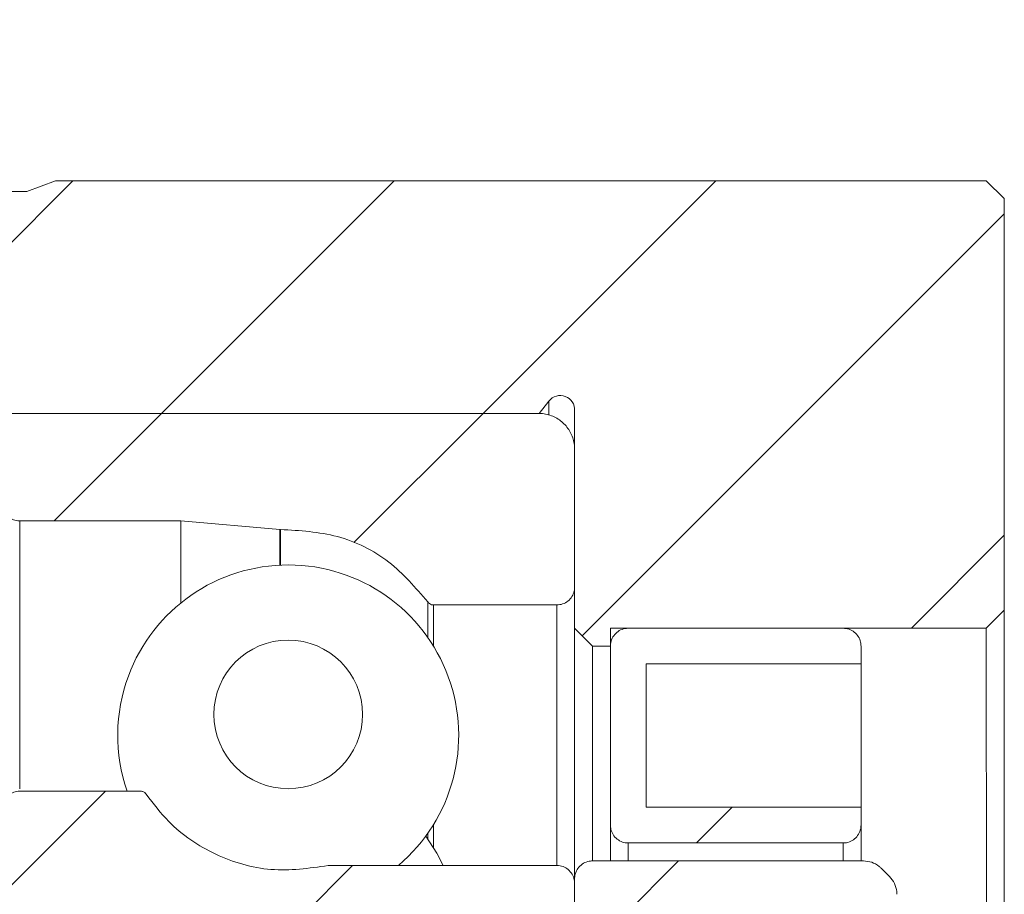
# Model space of a CAD drawing. Header units: millimetres. Extents: x 60 to 243, y 20 to 195.
# Tile 7 of 8: x 194 to 208, y 77 to 89. Entities that reach past the tile are written whole.
import ezdxf

# ---------------------------------------------------------------- set-up
doc = ezdxf.new("R2010")
doc.units = ezdxf.units.MM

msp = doc.modelspace()

# ---------------------------------------------------------------- hatches: boundary and pattern name
at = {"linetype": 'Continuous', "lineweight": 0}
h = msp.add_hatch(dxfattribs=at)
h.set_pattern_fill('ANSI31', style=0)
edge = h.paths.add_edge_path(flags=0)
edge.add_spline(control_points=[(207.553, 86.532), (207.469, 86.615), (207.386, 86.699), (207.303, 86.782)], knot_values=[0.195201, 0.195201, 0.195201, 0.195201, 0.195907, 0.195907, 0.195907, 0.195907], weights=[1, 1, 1, 1], degree=3, periodic=0)
edge.add_line((207.303, 86.782), (194.303, 86.781))
edge.add_spline(control_points=[(194.303, 86.781), (194.169, 86.731), (194.036, 86.681), (193.903, 86.631)], knot_values=[0, 0, 0, 0, 0.000855, 0.000855, 0.000855, 0.000855], weights=[1, 1, 1, 1], degree=3, periodic=0)
edge.add_line((193.903, 86.631), (191.803, 86.631))
edge.add_spline(control_points=[(191.803, 86.631), (191.766, 86.631), (191.728, 86.636), (191.693, 86.647), (191.65, 86.659), (191.608, 86.679), (191.572, 86.705), (191.535, 86.73), (191.503, 86.763), (191.477, 86.799), (191.451, 86.836), (191.431, 86.877), (191.418, 86.92), (191.406, 86.963), (191.401, 87.009), (191.403, 87.054), (191.405, 87.082), (191.409, 87.11), (191.417, 87.137)], knot_values=[0.000047, 0.000047, 0.000047, 0.000047, 0.000269, 0.000269, 0.000269, 0.000537, 0.000537, 0.000537, 0.000806, 0.000806, 0.000806, 0.001074, 0.001074, 0.001074, 0.001343, 0.001343, 0.001343, 0.001512, 0.001512, 0.001512, 0.001512], weights=[1, 1, 1, 1, 1, 1, 1, 1, 1, 1, 1, 1, 1, 1, 1, 1, 1, 1, 1], degree=3, periodic=0)
edge.add_spline(control_points=[(191.417, 87.137), (191.462, 87.302), (191.507, 87.466), (191.553, 87.631)], knot_values=[0.058147, 0.058147, 0.058147, 0.058147, 0.05916, 0.05916, 0.05916, 0.05916], weights=[1, 1, 1, 1], degree=3, periodic=0)
edge.add_line((191.553, 87.631), (191.553, 89.031))
edge.add_line((191.553, 89.031), (184.303, 89.031))
edge.add_spline(control_points=[(184.303, 89.031), (184.219, 88.948), (184.136, 88.864), (184.053, 88.781)], knot_values=[0.030646, 0.030646, 0.030646, 0.030646, 0.031353, 0.031353, 0.031353, 0.031353], weights=[1, 1, 1, 1], degree=3, periodic=0)
edge.add_line((184.053, 88.781), (184.053, 83.781))
edge.add_spline(control_points=[(184.053, 83.781), (184.136, 83.697), (184.219, 83.614), (184.303, 83.531)], knot_values=[0.075601, 0.075601, 0.075601, 0.075601, 0.076309, 0.076309, 0.076309, 0.076309], weights=[1, 1, 1, 1], degree=3, periodic=0)
edge.add_line((184.303, 83.531), (201.06, 83.532))
edge.add_spline(control_points=[(201.06, 83.532), (201.105, 83.589), (201.15, 83.647), (201.195, 83.705)], knot_values=[0.165744, 0.165744, 0.165744, 0.165744, 0.166186, 0.166186, 0.166186, 0.166186], weights=[1, 1, 1, 1], degree=3, periodic=0)
edge.add_spline(control_points=[(201.195, 83.705), (201.205, 83.717), (201.216, 83.728), (201.228, 83.738), (201.246, 83.752), (201.266, 83.763), (201.287, 83.77), (201.308, 83.778), (201.331, 83.782), (201.353, 83.782), (201.376, 83.782), (201.398, 83.778), (201.419, 83.77), (201.44, 83.763), (201.461, 83.752), (201.478, 83.738), (201.495, 83.724), (201.511, 83.706), (201.523, 83.687), (201.534, 83.668), (201.543, 83.647), (201.548, 83.625), (201.552, 83.608), (201.553, 83.589), (201.553, 83.571)], knot_values=[0, 0, 0, 0, 0.000094, 0.000094, 0.000094, 0.000229, 0.000229, 0.000229, 0.000364, 0.000364, 0.000364, 0.0005, 0.0005, 0.0005, 0.000635, 0.000635, 0.000635, 0.00077, 0.00077, 0.00077, 0.000906, 0.000906, 0.000906, 0.001015, 0.001015, 0.001015, 0.001015], weights=[1, 1, 1, 1, 1, 1, 1, 1, 1, 1, 1, 1, 1, 1, 1, 1, 1, 1, 1, 1, 1, 1, 1, 1, 1], degree=3, periodic=0)
edge.add_spline(control_points=[(201.553, 83.571), (201.552, 83.558), (201.551, 83.545), (201.55, 83.532)], knot_values=[0.087568, 0.087568, 0.087568, 0.087568, 0.087647, 0.087647, 0.087647, 0.087647], weights=[1, 1, 1, 1], degree=3, periodic=0)
edge.add_line((201.55, 83.532), (201.553, 83.532))
edge.add_line((201.553, 83.532), (201.553, 80.532))
edge.add_spline(control_points=[(201.553, 80.532), (201.636, 80.448), (201.72, 80.365), (201.803, 80.282)], knot_values=[0.060002, 0.060002, 0.060002, 0.060002, 0.060709, 0.060709, 0.060709, 0.060709], weights=[1, 1, 1, 1], degree=3, periodic=0)
edge.add_line((201.803, 80.282), (202.053, 80.282))
edge.add_line((202.053, 80.282), (202.053, 80.532))
edge.add_line((202.053, 80.532), (207.303, 80.532))
edge.add_spline(control_points=[(207.303, 80.532), (207.386, 80.615), (207.47, 80.699), (207.553, 80.782)], knot_values=[0.132582, 0.132582, 0.132582, 0.132582, 0.133289, 0.133289, 0.133289, 0.133289], weights=[1, 1, 1, 1], degree=3, periodic=0)
edge.add_line((207.553, 80.782), (207.553, 86.532))
h = msp.add_hatch(dxfattribs=at)
h.set_pattern_fill('ANSI31', style=0)
edge = h.paths.add_edge_path(flags=0)
edge.add_line((201.053, 83.532), (193.803, 83.531))
edge.add_spline(control_points=[(193.803, 83.531), (193.775, 83.531), (193.747, 83.526), (193.72, 83.517), (193.694, 83.508), (193.669, 83.494), (193.647, 83.477), (193.625, 83.459), (193.606, 83.438), (193.591, 83.414), (193.576, 83.39), (193.565, 83.364), (193.559, 83.336), (193.555, 83.318), (193.553, 83.3), (193.553, 83.281)], knot_values=[0, 0, 0, 0, 0.000168, 0.000168, 0.000168, 0.000336, 0.000336, 0.000336, 0.000504, 0.000504, 0.000504, 0.000672, 0.000672, 0.000672, 0.000782, 0.000782, 0.000782, 0.000782], weights=[1, 1, 1, 1, 1, 1, 1, 1, 1, 1, 1, 1, 1, 1, 1, 1], degree=3, periodic=0)
edge.add_line((193.553, 83.281), (193.553, 82.281))
edge.add_spline(control_points=[(193.553, 82.281), (193.553, 82.272), (193.553, 82.262), (193.555, 82.252), (193.558, 82.225), (193.566, 82.197), (193.578, 82.172), (193.59, 82.147), (193.607, 82.123), (193.627, 82.104), (193.647, 82.084), (193.67, 82.067), (193.696, 82.055), (193.721, 82.043), (193.749, 82.036), (193.777, 82.033), (193.785, 82.032), (193.794, 82.031), (193.803, 82.031)], knot_values=[0.000782, 0.000782, 0.000782, 0.000782, 0.000839, 0.000839, 0.000839, 0.001007, 0.001007, 0.001007, 0.001175, 0.001175, 0.001175, 0.001343, 0.001343, 0.001343, 0.001511, 0.001511, 0.001511, 0.001563, 0.001563, 0.001563, 0.001563], weights=[1, 1, 1, 1, 1, 1, 1, 1, 1, 1, 1, 1, 1, 1, 1, 1, 1, 1, 1], degree=3, periodic=0)
edge.add_line((193.803, 82.031), (196.053, 82.031))
edge.add_spline(control_points=[(196.053, 82.031), (196.513, 81.991), (196.974, 81.951), (197.434, 81.911)], knot_values=[0, 0, 0, 0, 0.002773, 0.002773, 0.002773, 0.002773], weights=[1, 1, 1, 1], degree=3, periodic=0)
edge.add_spline(control_points=[(197.434, 81.911), (197.438, 81.91), (197.443, 81.91), (197.447, 81.91)], knot_values=[0, 0, 0, 0, 0.000027, 0.000027, 0.000027, 0.000027], weights=[1, 1, 1, 1], degree=3, periodic=0)
edge.add_spline(control_points=[(197.447, 81.91), (197.713, 81.922), (197.985, 81.888), (198.24, 81.811), (198.496, 81.734), (198.741, 81.612), (198.956, 81.455), (199.166, 81.302), (199.353, 81.112), (199.502, 80.899)], knot_values=[0, 0, 0, 0, 0.001599, 0.001599, 0.001599, 0.003198, 0.003198, 0.003198, 0.004756, 0.004756, 0.004756, 0.004756], weights=[1, 1, 1, 1, 1, 1, 1, 1, 1, 1], degree=3, periodic=0)
edge.add_spline(control_points=[(199.502, 80.899), (199.509, 80.89), (199.517, 80.882), (199.526, 80.875), (199.535, 80.869), (199.545, 80.864), (199.556, 80.861), (199.565, 80.858), (199.575, 80.856), (199.584, 80.856)], knot_values=[0, 0, 0, 0, 0.000067, 0.000067, 0.000067, 0.000134, 0.000134, 0.000134, 0.000191, 0.000191, 0.000191, 0.000191], weights=[1, 1, 1, 1, 1, 1, 1, 1, 1, 1], degree=3, periodic=0)
edge.add_line((199.584, 80.856), (201.303, 80.857))
edge.add_spline(control_points=[(201.303, 80.857), (201.331, 80.857), (201.359, 80.861), (201.386, 80.871), (201.412, 80.88), (201.437, 80.894), (201.459, 80.911), (201.481, 80.929), (201.5, 80.95), (201.515, 80.974), (201.53, 80.998), (201.541, 81.024), (201.547, 81.052), (201.551, 81.07), (201.553, 81.088), (201.553, 81.107)], knot_values=[0, 0, 0, 0, 0.000168, 0.000168, 0.000168, 0.000336, 0.000336, 0.000336, 0.000504, 0.000504, 0.000504, 0.000672, 0.000672, 0.000672, 0.000782, 0.000782, 0.000782, 0.000782], weights=[1, 1, 1, 1, 1, 1, 1, 1, 1, 1, 1, 1, 1, 1, 1, 1], degree=3, periodic=0)
edge.add_line((201.553, 81.107), (201.553, 83.032))
edge.add_spline(control_points=[(201.553, 83.032), (201.553, 83.051), (201.552, 83.07), (201.549, 83.089), (201.543, 83.145), (201.527, 83.2), (201.502, 83.251), (201.478, 83.301), (201.444, 83.348), (201.405, 83.387), (201.365, 83.426), (201.318, 83.459), (201.267, 83.483), (201.217, 83.507), (201.161, 83.523), (201.105, 83.529), (201.088, 83.531), (201.07, 83.532), (201.053, 83.532)], knot_values=[0.001564, 0.001564, 0.001564, 0.001564, 0.001679, 0.001679, 0.001679, 0.002015, 0.002015, 0.002015, 0.00235, 0.00235, 0.00235, 0.002686, 0.002686, 0.002686, 0.003022, 0.003022, 0.003022, 0.003126, 0.003126, 0.003126, 0.003126], weights=[1, 1, 1, 1, 1, 1, 1, 1, 1, 1, 1, 1, 1, 1, 1, 1, 1, 1, 1], degree=3, periodic=0)
h = msp.add_hatch(dxfattribs=at)
h.set_pattern_fill('ANSI31', style=0)
edge = h.paths.add_edge_path(flags=0)
edge.add_line((205.553, 77.782), (205.553, 78.032))
edge.add_line((205.553, 78.032), (202.553, 78.032))
edge.add_line((202.553, 78.032), (202.553, 80.032))
edge.add_line((202.553, 80.032), (205.553, 80.032))
edge.add_line((205.553, 80.032), (205.553, 80.282))
edge.add_spline(control_points=[(205.553, 80.282), (205.553, 80.3), (205.551, 80.319), (205.547, 80.337), (205.541, 80.364), (205.53, 80.391), (205.515, 80.414), (205.5, 80.438), (205.481, 80.46), (205.459, 80.477), (205.437, 80.495), (205.412, 80.508), (205.386, 80.518), (205.359, 80.527), (205.331, 80.532), (205.303, 80.532)], knot_values=[0.000791, 0.000791, 0.000791, 0.000791, 0.000903, 0.000903, 0.000903, 0.001073, 0.001073, 0.001073, 0.001243, 0.001243, 0.001243, 0.001414, 0.001414, 0.001414, 0.001583, 0.001583, 0.001583, 0.001583], weights=[1, 1, 1, 1, 1, 1, 1, 1, 1, 1, 1, 1, 1, 1, 1, 1], degree=3, periodic=0)
edge.add_line((205.303, 80.532), (202.303, 80.532))
edge.add_spline(control_points=[(202.303, 80.532), (202.294, 80.532), (202.285, 80.531), (202.277, 80.53), (202.249, 80.527), (202.221, 80.519), (202.196, 80.507), (202.171, 80.495), (202.147, 80.479), (202.127, 80.459), (202.107, 80.44), (202.09, 80.416), (202.078, 80.391), (202.066, 80.366), (202.058, 80.338), (202.055, 80.31), (202.054, 80.301), (202.053, 80.291), (202.053, 80.282)], knot_values=[0, 0, 0, 0, 0.000053, 0.000053, 0.000053, 0.000223, 0.000223, 0.000223, 0.000393, 0.000393, 0.000393, 0.000563, 0.000563, 0.000563, 0.000733, 0.000733, 0.000733, 0.000791, 0.000791, 0.000791, 0.000791], weights=[1, 1, 1, 1, 1, 1, 1, 1, 1, 1, 1, 1, 1, 1, 1, 1, 1, 1, 1], degree=3, periodic=0)
edge.add_line((202.053, 80.282), (202.053, 77.782))
edge.add_spline(control_points=[(202.053, 77.782), (202.053, 77.763), (202.055, 77.745), (202.059, 77.727), (202.065, 77.699), (202.076, 77.673), (202.091, 77.649), (202.106, 77.625), (202.125, 77.604), (202.147, 77.586), (202.169, 77.569), (202.194, 77.555), (202.22, 77.546), (202.247, 77.536), (202.275, 77.532), (202.303, 77.532)], knot_values=[0.000791, 0.000791, 0.000791, 0.000791, 0.000903, 0.000903, 0.000903, 0.001073, 0.001073, 0.001073, 0.001243, 0.001243, 0.001243, 0.001414, 0.001414, 0.001414, 0.001583, 0.001583, 0.001583, 0.001583], weights=[1, 1, 1, 1, 1, 1, 1, 1, 1, 1, 1, 1, 1, 1, 1, 1], degree=3, periodic=0)
edge.add_line((202.303, 77.532), (205.303, 77.532))
edge.add_spline(control_points=[(205.303, 77.532), (205.312, 77.532), (205.321, 77.532), (205.329, 77.533), (205.357, 77.536), (205.385, 77.544), (205.41, 77.556), (205.436, 77.568), (205.459, 77.584), (205.479, 77.604), (205.499, 77.624), (205.516, 77.647), (205.528, 77.672), (205.54, 77.697), (205.548, 77.725), (205.551, 77.753), (205.553, 77.762), (205.553, 77.772), (205.553, 77.782)], knot_values=[0, 0, 0, 0, 0.000053, 0.000053, 0.000053, 0.000223, 0.000223, 0.000223, 0.000393, 0.000393, 0.000393, 0.000563, 0.000563, 0.000563, 0.000733, 0.000733, 0.000733, 0.000791, 0.000791, 0.000791, 0.000791], weights=[1, 1, 1, 1, 1, 1, 1, 1, 1, 1, 1, 1, 1, 1, 1, 1, 1, 1, 1], degree=3, periodic=0)
h = msp.add_hatch(dxfattribs=at)
h.set_pattern_fill('ANSI31', style=0)
edge = h.paths.add_edge_path(flags=0)
edge.add_arc((197.553, 79.328), 1.038, 0, 360)
h = msp.add_hatch(dxfattribs=at)
h.set_pattern_fill('ANSI31', style=0)
edge = h.paths.add_edge_path(flags=0)
edge.add_line((194.053, 75.531), (201.303, 75.532))
edge.add_spline(control_points=[(201.303, 75.532), (201.331, 75.532), (201.359, 75.536), (201.386, 75.546), (201.412, 75.555), (201.437, 75.569), (201.459, 75.586), (201.481, 75.604), (201.5, 75.625), (201.515, 75.649), (201.53, 75.673), (201.541, 75.699), (201.547, 75.727), (201.551, 75.745), (201.553, 75.763), (201.553, 75.782)], knot_values=[0, 0, 0, 0, 0.000168, 0.000168, 0.000168, 0.000336, 0.000336, 0.000336, 0.000504, 0.000504, 0.000504, 0.000672, 0.000672, 0.000672, 0.000782, 0.000782, 0.000782, 0.000782], weights=[1, 1, 1, 1, 1, 1, 1, 1, 1, 1, 1, 1, 1, 1, 1, 1], degree=3, periodic=0)
edge.add_line((201.553, 75.782), (201.553, 76.969))
edge.add_spline(control_points=[(201.553, 76.969), (201.553, 76.979), (201.553, 76.988), (201.551, 76.998), (201.548, 77.026), (201.54, 77.053), (201.528, 77.078), (201.516, 77.104), (201.499, 77.127), (201.479, 77.147), (201.459, 77.166), (201.436, 77.183), (201.41, 77.195), (201.385, 77.207), (201.357, 77.215), (201.329, 77.218), (201.321, 77.219), (201.312, 77.219), (201.303, 77.219)], knot_values=[0.000782, 0.000782, 0.000782, 0.000782, 0.000839, 0.000839, 0.000839, 0.001007, 0.001007, 0.001007, 0.001175, 0.001175, 0.001175, 0.001343, 0.001343, 0.001343, 0.001511, 0.001511, 0.001511, 0.001563, 0.001563, 0.001563, 0.001563], weights=[1, 1, 1, 1, 1, 1, 1, 1, 1, 1, 1, 1, 1, 1, 1, 1, 1, 1, 1], degree=3, periodic=0)
edge.add_line((201.303, 77.219), (198.133, 77.219))
edge.add_spline(control_points=[(198.133, 77.219), (198.125, 77.219), (198.117, 77.218), (198.11, 77.216)], knot_values=[0, 0, 0, 0, 0.000047, 0.000047, 0.000047, 0.000047], weights=[1, 1, 1, 1], degree=3, periodic=0)
edge.add_spline(control_points=[(198.11, 77.216), (197.851, 77.154), (197.577, 77.135), (197.312, 77.162), (197.047, 77.189), (196.783, 77.262), (196.542, 77.376), (196.3, 77.489), (196.075, 77.645), (195.885, 77.832), (195.768, 77.947), (195.662, 78.075), (195.571, 78.212)], knot_values=[0, 0, 0, 0, 0.001599, 0.001599, 0.001599, 0.003198, 0.003198, 0.003198, 0.004797, 0.004797, 0.004797, 0.005774, 0.005774, 0.005774, 0.005774], weights=[1, 1, 1, 1, 1, 1, 1, 1, 1, 1, 1, 1, 1], degree=3, periodic=0)
edge.add_spline(control_points=[(195.571, 78.212), (195.565, 78.221), (195.557, 78.229), (195.548, 78.236), (195.539, 78.243), (195.529, 78.248), (195.518, 78.252), (195.508, 78.255), (195.498, 78.256), (195.488, 78.256)], knot_values=[0, 0, 0, 0, 0.000067, 0.000067, 0.000067, 0.000134, 0.000134, 0.000134, 0.000196, 0.000196, 0.000196, 0.000196], weights=[1, 1, 1, 1, 1, 1, 1, 1, 1, 1], degree=3, periodic=0)
edge.add_line((195.488, 78.256), (193.803, 78.256))
edge.add_spline(control_points=[(193.803, 78.256), (193.775, 78.256), (193.747, 78.251), (193.72, 78.242), (193.694, 78.233), (193.669, 78.219), (193.647, 78.202), (193.625, 78.184), (193.606, 78.163), (193.591, 78.139), (193.576, 78.115), (193.565, 78.089), (193.559, 78.061), (193.555, 78.043), (193.553, 78.025), (193.553, 78.006)], knot_values=[0, 0, 0, 0, 0.000168, 0.000168, 0.000168, 0.000336, 0.000336, 0.000336, 0.000504, 0.000504, 0.000504, 0.000672, 0.000672, 0.000672, 0.000782, 0.000782, 0.000782, 0.000782], weights=[1, 1, 1, 1, 1, 1, 1, 1, 1, 1, 1, 1, 1, 1, 1, 1], degree=3, periodic=0)
edge.add_line((193.553, 78.006), (193.553, 76.031))
edge.add_spline(control_points=[(193.553, 76.031), (193.553, 76.012), (193.554, 75.993), (193.557, 75.973), (193.563, 75.918), (193.579, 75.863), (193.604, 75.812), (193.628, 75.762), (193.662, 75.715), (193.701, 75.676), (193.741, 75.636), (193.788, 75.603), (193.839, 75.579), (193.889, 75.555), (193.945, 75.54), (194.001, 75.534), (194.018, 75.532), (194.036, 75.531), (194.053, 75.531)], knot_values=[0.001564, 0.001564, 0.001564, 0.001564, 0.001679, 0.001679, 0.001679, 0.002015, 0.002015, 0.002015, 0.00235, 0.00235, 0.00235, 0.002686, 0.002686, 0.002686, 0.003022, 0.003022, 0.003022, 0.003126, 0.003126, 0.003126, 0.003126], weights=[1, 1, 1, 1, 1, 1, 1, 1, 1, 1, 1, 1, 1, 1, 1, 1, 1, 1, 1], degree=3, periodic=0)
h = msp.add_hatch(dxfattribs=at)
h.set_pattern_fill('ANSI31', style=0)
edge = h.paths.add_edge_path(flags=0)
edge.add_spline(control_points=[(201.553, 75.782), (201.553, 75.763), (201.555, 75.745), (201.559, 75.727), (201.565, 75.699), (201.576, 75.673), (201.591, 75.649), (201.606, 75.625), (201.625, 75.604), (201.647, 75.586), (201.669, 75.569), (201.694, 75.555), (201.721, 75.546), (201.747, 75.536), (201.775, 75.532), (201.803, 75.532)], knot_values=[0.000791, 0.000791, 0.000791, 0.000791, 0.000903, 0.000903, 0.000903, 0.001073, 0.001073, 0.001073, 0.001243, 0.001243, 0.001243, 0.001414, 0.001414, 0.001414, 0.001583, 0.001583, 0.001583, 0.001583], weights=[1, 1, 1, 1, 1, 1, 1, 1, 1, 1, 1, 1, 1, 1, 1, 1], degree=3, periodic=0)
edge.add_line((201.803, 75.532), (206.053, 75.532))
edge.add_line((206.053, 75.532), (206.053, 76.815))
edge.add_spline(control_points=[(206.053, 76.815), (206.053, 76.828), (206.052, 76.841), (206.051, 76.854), (206.047, 76.893), (206.035, 76.932), (206.019, 76.967), (206.002, 77.002), (205.978, 77.035), (205.951, 77.063)], knot_values=[0.000551, 0.000551, 0.000551, 0.000551, 0.000629, 0.000629, 0.000629, 0.000866, 0.000866, 0.000866, 0.001103, 0.001103, 0.001103, 0.001103], weights=[1, 1, 1, 1, 1, 1, 1, 1, 1, 1], degree=3, periodic=0)
edge.add_spline(control_points=[(205.951, 77.063), (205.912, 77.101), (205.873, 77.14), (205.834, 77.179)], knot_values=[0.095273, 0.095273, 0.095273, 0.095273, 0.095603, 0.095603, 0.095603, 0.095603], weights=[1, 1, 1, 1], degree=3, periodic=0)
edge.add_spline(control_points=[(205.834, 77.179), (205.825, 77.188), (205.815, 77.197), (205.805, 77.205), (205.774, 77.23), (205.739, 77.249), (205.702, 77.262), (205.665, 77.275), (205.626, 77.282), (205.586, 77.282)], knot_values=[0, 0, 0, 0, 0.000078, 0.000078, 0.000078, 0.000316, 0.000316, 0.000316, 0.000554, 0.000554, 0.000554, 0.000554], weights=[1, 1, 1, 1, 1, 1, 1, 1, 1, 1], degree=3, periodic=0)
edge.add_line((205.586, 77.282), (201.803, 77.282))
edge.add_spline(control_points=[(201.803, 77.282), (201.794, 77.282), (201.785, 77.281), (201.777, 77.28), (201.749, 77.277), (201.721, 77.269), (201.696, 77.257), (201.671, 77.245), (201.647, 77.229), (201.627, 77.209), (201.607, 77.19), (201.591, 77.166), (201.578, 77.141), (201.566, 77.116), (201.558, 77.088), (201.555, 77.06), (201.554, 77.051), (201.553, 77.041), (201.553, 77.032)], knot_values=[0, 0, 0, 0, 0.000053, 0.000053, 0.000053, 0.000223, 0.000223, 0.000223, 0.000393, 0.000393, 0.000393, 0.000563, 0.000563, 0.000563, 0.000733, 0.000733, 0.000733, 0.000791, 0.000791, 0.000791, 0.000791], weights=[1, 1, 1, 1, 1, 1, 1, 1, 1, 1, 1, 1, 1, 1, 1, 1, 1, 1, 1], degree=3, periodic=0)
edge.add_line((201.553, 77.032), (201.553, 75.782))

# ---------------------------------------------------------------- linework, layer by layer
at = {"color": 7, "linetype": 'Continuous', "lineweight": 15}
for p, q in [((194.303, 86.781), (193.903, 86.631)), ((207.303, 86.782), (194.303, 86.781)), ((207.303, 86.782), (207.553, 86.532)), ((193.903, 86.631), (191.803, 86.631)), ((207.553, 80.782), (207.553, 86.532)), ((201.195, 83.705), (201.06, 83.532)), ((184.303, 83.531), (201.06, 83.532)), ((201.053, 83.532), (193.803, 83.531)), ((201.553, 83.571), (201.55, 83.532)), ((201.55, 83.532), (201.553, 83.571)), ((201.553, 83.532), (201.55, 83.532)), ((201.55, 83.106), (201.55, 83.532)), ((201.55, 83.532), (201.553, 83.532)), ((201.553, 83.532), (201.553, 80.532)), ((201.553, 81.107), (201.553, 83.032)), ((193.803, 82.031), (196.053, 82.031)), ((196.053, 80.884), (196.053, 82.031)), ((196.053, 82.031), (197.434, 81.911)), ((197.434, 81.911), (197.447, 81.91)), ((199.507, 80.893), (199.502, 80.899)), ((199.584, 80.856), (201.303, 80.857)), ((207.553, 80.782), (207.303, 80.532)), ((207.553, 80.782), (207.554, 55.282)), ((201.803, 80.282), (201.553, 80.532)), ((201.553, 77.032), (201.553, 80.532)), ((207.303, 80.532), (202.053, 80.532)), ((202.053, 80.532), (202.053, 80.282)), ((205.303, 80.532), (202.303, 80.532)), ((207.304, 55.532), (207.303, 80.532)), ((201.803, 80.282), (201.803, 77.293)), ((202.053, 80.282), (201.803, 80.282)), ((202.053, 80.282), (202.053, 77.782)), ((205.553, 80.032), (205.553, 80.282)), ((202.553, 80.032), (205.553, 80.032)), ((202.553, 78.032), (202.553, 80.032)), ((205.553, 78.032), (205.553, 80.032)), ((195.488, 78.256), (193.803, 78.256)), ((205.553, 78.032), (202.553, 78.032)), ((205.553, 77.782), (205.553, 78.032)), ((202.053, 77.282), (202.053, 77.782)), ((205.553, 77.782), (205.553, 77.282)), ((202.303, 77.532), (205.303, 77.532)), ((198.133, 77.219), (198.11, 77.216)), ((201.303, 77.219), (198.133, 77.219)), ((205.586, 77.282), (201.803, 77.282)), ((205.834, 77.179), (205.951, 77.063)), ((201.553, 77.032), (201.553, 75.782)), ((201.553, 75.782), (201.553, 76.969))]:
    msp.add_line(p, q, dxfattribs=at)
at = {"color": 8, "linetype": 'Continuous', "lineweight": 15}
for p, q in [((201.195, 83.705), (201.195, 83.509)), ((193.803, 78.286), (193.803, 82.031)), ((197.434, 81.413), (197.434, 81.911)), ((197.447, 81.414), (197.447, 81.91)), ((199.502, 80.402), (199.502, 80.899)), ((199.584, 80.277), (199.584, 80.856)), ((201.303, 77.219), (201.303, 80.857)), ((199.584, 77.463), (199.584, 77.792)), ((199.502, 77.588), (199.502, 77.667)), ((202.303, 77.532), (202.303, 77.282)), ((205.303, 77.282), (205.303, 77.532))]:
    msp.add_line(p, q, dxfattribs=at)
at = {"color": 7, "linetype": 'Continuous', "lineweight": 15, "flags": 128}
for points in [[(195.571, 78.212), (195.563, 78.222), (195.563, 78.222)], [(199.715, 77.219), (199.628, 77.389), (199.474, 77.628)]]:
    msp.add_lwpolyline(points, dxfattribs=at)
at = {"color": 7, "linetype": 'Continuous', "lineweight": 15}
msp.add_circle((197.553, 79.328), 1.038, dxfattribs=at)
for centre, radius, start, end in [((197.443, 82.01), 0.1, 265.0025, 267.5988), ((197.443, 82.01), 0.1, 268.8146, 272.55), ((197.553, 79.035), 2.381, 310.3148, 159.6808), ((197.553, 79.035), 2.381, 159.6808, 199.0793), ((195.488, 78.156), 0.1, 70.4085, 90.0025), ((198.133, 77.119), 0.1, 90.0025, 103.5216)]:
    msp.add_arc(centre, radius, start, end, dxfattribs=at)
for points, knots in [([(201.553, 83.571), (201.555, 83.613), (201.543, 83.656), (201.497, 83.727), (201.463, 83.754), (201.383, 83.784), (201.339, 83.786), (201.258, 83.763), (201.221, 83.738), (201.195, 83.705)], [0, 0, 0, 0, 0.25, 0.25, 0.5, 0.5, 0.75, 0.75, 1, 1, 1, 1]), ([(201.553, 83.032), (201.552, 83.051), (201.549, 83.126), (201.511, 83.255), (201.411, 83.394), (201.271, 83.492), (201.144, 83.529), (201.07, 83.531), (201.053, 83.532)], [0, 0, 0, 0, 0.074017, 0.288665, 0.503312, 0.717961, 0.932609, 1, 1, 1, 1]), ([(193.553, 82.281), (193.553, 82.272), (193.555, 82.234), (193.574, 82.17), (193.624, 82.1), (193.694, 82.051), (193.757, 82.033), (193.794, 82.032), (193.803, 82.031)], [0, 0, 0, 0, 0.07389, 0.288537, 0.503186, 0.717832, 0.93248, 1, 1, 1, 1]), ([(197.447, 81.91), (197.715, 81.895), (198.251, 81.865), (198.987, 81.499), (199.332, 81.097), (199.502, 80.899)], [0, 0, 0, 0, 0.336124, 0.672289, 1, 1, 1, 1]), ([(201.303, 80.857), (201.331, 80.859), (201.387, 80.865), (201.462, 80.908), (201.519, 80.971), (201.549, 81.042), (201.552, 81.088), (201.553, 81.107)], [0, 0, 0, 0, 0.214441, 0.429135, 0.64383, 0.858521, 1, 1, 1, 1]), ([(199.502, 80.899), (199.51, 80.891), (199.524, 80.874), (199.554, 80.859), (199.575, 80.857), (199.584, 80.856)], [0, 0, 0, 0, 0.3498378, 0.7014606, 1, 1, 1, 1]), ([(202.053, 80.282), (202.053, 80.291), (202.055, 80.329), (202.074, 80.393), (202.124, 80.463), (202.194, 80.512), (202.257, 80.53), (202.294, 80.531), (202.303, 80.532)], [0, 0, 0, 0, 0.07389, 0.288538, 0.503187, 0.717834, 0.932482, 1, 1, 1, 1]), ([(205.303, 80.532), (205.331, 80.529), (205.387, 80.523), (205.462, 80.48), (205.519, 80.417), (205.549, 80.347), (205.552, 80.3), (205.553, 80.282)], [0, 0, 0, 0, 0.21444, 0.429135, 0.643826, 0.858521, 1, 1, 1, 1]), ([(193.803, 78.256), (193.775, 78.253), (193.719, 78.248), (193.644, 78.205), (193.587, 78.141), (193.557, 78.071), (193.554, 78.025), (193.553, 78.006)], [0, 0, 0, 0, 0.21444, 0.429135, 0.643827, 0.85852, 1, 1, 1, 1]), ([(195.571, 78.212), (195.564, 78.22), (195.55, 78.238), (195.519, 78.253), (195.498, 78.255), (195.488, 78.256)], [0, 0, 0, 0, 0.341142, 0.6841, 1, 1, 1, 1]), ([(198.11, 77.216), (197.843, 77.179), (197.31, 77.105), (196.524, 77.339), (195.932, 77.736), (195.671, 78.08), (195.571, 78.212)], [0, 0, 0, 0, 0.276494, 0.553022, 0.829551, 1, 1, 1, 1]), ([(202.303, 77.532), (202.275, 77.534), (202.219, 77.54), (202.144, 77.583), (202.087, 77.646), (202.057, 77.717), (202.054, 77.763), (202.053, 77.782)], [0, 0, 0, 0, 0.214441, 0.429135, 0.643827, 0.858521, 1, 1, 1, 1]), ([(205.553, 77.782), (205.553, 77.772), (205.551, 77.735), (205.532, 77.67), (205.482, 77.601), (205.412, 77.552), (205.349, 77.533), (205.312, 77.532), (205.303, 77.532)], [0, 0, 0, 0, 0.07389, 0.288538, 0.503183, 0.717834, 0.932482, 1, 1, 1, 1]), ([(201.553, 76.969), (201.553, 76.979), (201.551, 77.016), (201.532, 77.081), (201.482, 77.15), (201.412, 77.199), (201.349, 77.218), (201.312, 77.219), (201.303, 77.219)], [0, 0, 0, 0, 0.073889, 0.288537, 0.503183, 0.71783, 0.932477, 1, 1, 1, 1]), ([(201.553, 77.032), (201.553, 77.041), (201.555, 77.079), (201.574, 77.143), (201.624, 77.213), (201.694, 77.262), (201.758, 77.28), (201.794, 77.281), (201.803, 77.282)], [0, 0, 0, 0, 0.073889, 0.288535, 0.503183, 0.717831, 0.932477, 1, 1, 1, 1]), ([(205.586, 77.282), (205.626, 77.278), (205.704, 77.27), (205.786, 77.224), (205.824, 77.188), (205.834, 77.179)], [0, 0, 0, 0, 0.428929, 0.858224, 1, 1, 1, 1]), ([(205.951, 77.063), (205.976, 77.032), (206.026, 76.971), (206.051, 76.88), (206.053, 76.828), (206.053, 76.815)], [0, 0, 0, 0, 0.428782, 0.858074, 1, 1, 1, 1])]:
    msp.add_open_spline(points, degree=3, knots=knots, dxfattribs=at)

doc.saveas('drawing.dxf')
